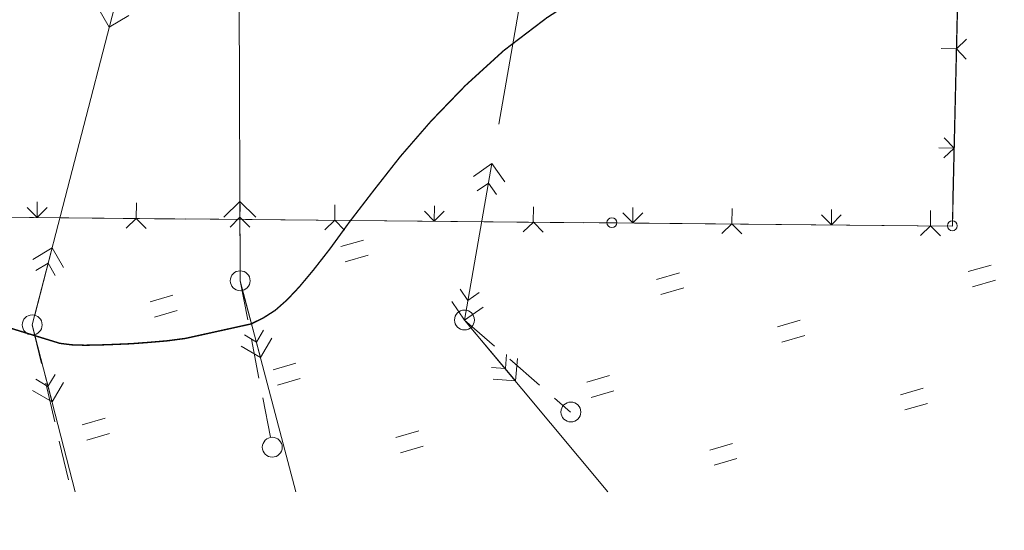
# Model space of a CAD drawing. Header units: millimetres. Extents: x 0 to 420, y 0 to 297.
# Tile 2 of 12: x 102 to 230, y 0 to 66. Entities that reach past the tile are written whole.
import ezdxf

# ---------------------------------------------------------------- set-up
doc = ezdxf.new("R2010")
doc.units = ezdxf.units.MM
for name, pattern in [('K5LT32769', [0]), ('K5LT32770', [0]), ('K5LT32771', [0]), ('K5LT32776', [0]), ('K5LT_THIN', [0])]:
    doc.linetypes.add(name, pattern=pattern)
doc.layers.add('Топосъемка', color=7, linetype='Continuous', true_color=0x7f7f7f)

# ---------------------------------------------------------------- blocks, each defined once
blk = doc.blocks.new('U25')
at = {"layer": 'Топосъемка', "color": 11, "linetype": 'K5LT_THIN', "lineweight": 9, "true_color": 0xff8080}
blk.add_line((0, 0), (0, 0), dxfattribs=at)
blk.add_line((0, 0), (0, 0), dxfattribs=at)
blk.add_line((0, 0), (0, 0), dxfattribs=at)
blk.add_line((0, 0), (0, 0), dxfattribs=at)
blk.add_line((0, 0), (0, 0), dxfattribs=at)
blk.add_line((0, 0), (0, 0), dxfattribs=at)
blk.add_line((0, 0), (0, 0), dxfattribs=at)
blk.add_line((0, 0), (0, 0), dxfattribs=at)
blk.add_line((0, 0), (0, 0), dxfattribs=at)
blk = doc.blocks.new('U33')
at = {"layer": 'Топосъемка', "color": 11, "linetype": 'K5LT_THIN', "lineweight": 9, "true_color": 0xff8080}
blk.add_line((0, 0), (0, 0), dxfattribs=at)
blk.add_line((0, 0), (0, 0), dxfattribs=at)
blk.add_line((0, 0), (0, 0), dxfattribs=at)
blk.add_line((0, 0), (0, 0), dxfattribs=at)
blk.add_line((0, 0), (0, 0), dxfattribs=at)
blk.add_line((0, 0), (0, 0), dxfattribs=at)
blk.add_line((0, 0), (0, 0), dxfattribs=at)
blk.add_line((0, 0), (0, 0), dxfattribs=at)
blk.add_line((0, 0), (0, 0), dxfattribs=at)
blk = doc.blocks.new('U103')
at = {"layer": 'Топосъемка', "color": 250, "linetype": 'K5LT32776', "lineweight": 18, "true_color": 0x333333}
for p, q in [((219.28, 18.44), (216.31, 17.58)), ((219.85, 16.46), (216.88, 15.6))]:
    blk.add_line(p, q, dxfattribs=at)
blk = doc.blocks.new('U104')
at = {"layer": 'Топосъемка', "color": 250, "linetype": 'K5LT32776', "lineweight": 18, "true_color": 0x333333}
for p, q in [((228.07, 34.4), (225.1, 33.54)), ((228.64, 32.42), (225.67, 31.56))]:
    blk.add_line(p, q, dxfattribs=at)
blk = doc.blocks.new('U107')
at = {"layer": 'Топосъемка', "color": 250, "linetype": 'K5LT32776', "lineweight": 18, "true_color": 0x333333}
for p, q in [((153.83, 12.89), (150.86, 12.03)), ((154.4, 10.92), (151.44, 10.05))]:
    blk.add_line(p, q, dxfattribs=at)
blk = doc.blocks.new('U108')
at = {"layer": 'Топосъемка', "color": 250, "linetype": 'K5LT32776', "lineweight": 18, "true_color": 0x333333}
for p, q in [((178.58, 20.06), (175.61, 19.2)), ((179.15, 18.08), (176.18, 17.22))]:
    blk.add_line(p, q, dxfattribs=at)
blk = doc.blocks.new('U109')
at = {"layer": 'Топосъемка', "color": 250, "linetype": 'K5LT32776', "lineweight": 18, "true_color": 0x333333}
for p, q in [((194.53, 11.27), (191.57, 10.41)), ((195.11, 9.29), (192.14, 8.43))]:
    blk.add_line(p, q, dxfattribs=at)
blk = doc.blocks.new('U110')
at = {"layer": 'Топосъемка', "color": 250, "linetype": 'K5LT32776', "lineweight": 18, "true_color": 0x333333}
for p, q in [((203.32, 27.23), (200.35, 26.37)), ((203.9, 25.25), (200.93, 24.39))]:
    blk.add_line(p, q, dxfattribs=at)
blk = doc.blocks.new('U112')
at = {"layer": 'Топосъемка', "color": 250, "linetype": 'K5LT32776', "lineweight": 18, "true_color": 0x333333}
for p, q in [((113.13, 14.52), (110.16, 13.66)), ((113.7, 12.54), (110.73, 11.68))]:
    blk.add_line(p, q, dxfattribs=at)
blk = doc.blocks.new('U113')
at = {"layer": 'Топосъемка', "color": 250, "linetype": 'K5LT32776', "lineweight": 18, "true_color": 0x333333}
for p, q in [((121.92, 30.47), (118.95, 29.61)), ((122.49, 28.49), (119.52, 27.63))]:
    blk.add_line(p, q, dxfattribs=at)
blk = doc.blocks.new('U114')
at = {"layer": 'Топосъемка', "color": 250, "linetype": 'K5LT32776', "lineweight": 18, "true_color": 0x333333}
for p, q in [((137.87, 21.68), (134.91, 20.82)), ((138.45, 19.7), (135.48, 18.84))]:
    blk.add_line(p, q, dxfattribs=at)
blk = doc.blocks.new('U115')
at = {"layer": 'Топосъемка', "color": 250, "linetype": 'K5LT32776', "lineweight": 18, "true_color": 0x333333}
for p, q in [((146.66, 37.64), (143.69, 36.78)), ((147.24, 35.66), (144.27, 34.8))]:
    blk.add_line(p, q, dxfattribs=at)
blk = doc.blocks.new('U116')
at = {"layer": 'Топосъемка', "color": 250, "linetype": 'K5LT32776', "lineweight": 18, "true_color": 0x333333}
for p, q in [((187.63, 33.4), (184.66, 32.54)), ((188.2, 31.42), (185.23, 30.56))]:
    blk.add_line(p, q, dxfattribs=at)
blk = doc.blocks.new('U151')
at = {"layer": 'Топосъемка', "color": 250, "linetype": 'K5LT32776', "lineweight": 18, "true_color": 0x333333}
for start, end in [(0, 180), (180, 0)]:
    blk.add_arc((173.56, 15.34), 1.29, start, end, dxfattribs=at)
blk = doc.blocks.new('U152')
at = {"layer": 'Топосъемка', "color": 250, "linetype": 'K5LT32776', "lineweight": 18, "true_color": 0x333333}
for start, end in [(0, 180), (180, 0)]:
    blk.add_arc((159.75, 27.27), 1.29, start, end, dxfattribs=at)
blk = doc.blocks.new('U154')
at = {"layer": 'Топосъемка', "color": 250, "linetype": 'K5LT32776', "lineweight": 18, "true_color": 0x333333}
for start, end in [(0, 180), (180, 0)]:
    blk.add_arc((130.65, 32.36), 1.29, start, end, dxfattribs=at)
blk = doc.blocks.new('U155')
at = {"layer": 'Топосъемка', "color": 250, "linetype": 'K5LT32776', "lineweight": 18, "true_color": 0x333333}
for start, end in [(0, 180), (180, 0)]:
    blk.add_arc((134.81, 10.77), 1.29, start, end, dxfattribs=at)
blk = doc.blocks.new('U156')
at = {"layer": 'Топосъемка', "color": 250, "linetype": 'K5LT32776', "lineweight": 18, "true_color": 0x333333}
for start, end in [(0, 180), (180, 0)]:
    blk.add_arc((103.66, 26.64), 1.29, start, end, dxfattribs=at)

msp = doc.modelspace()

# ---------------------------------------------------------------- linework, layer by layer
at = {"color": 4, "linetype": 'K5LT_THIN', "lineweight": 9, "true_color": 0x00ffff}
for p, q in [((224.197418, 87.665135), (223.054663, 39.453256)), ((223.595511, 62.442988), (221.596046, 62.489248)), ((223.292214, 49.539154), (221.292749, 49.585414)), ((104.3005, 40.57212), (104.319343, 42.57212)), ((117.161332, 40.45095), (117.180175, 42.45095)), ((130.62234, 40.324124), (130.641184, 42.324124)), ((142.918154, 40.208277), (142.936997, 42.208277)), ((155.828478, 40.08664), (155.847321, 42.08664)), ((168.680681, 39.965551), (168.699525, 41.965551)), ((181.5853, 39.843968), (181.604143, 41.843968)), ((194.446131, 39.722797), (194.464975, 41.722797)), ((207.356456, 39.60116), (207.375299, 41.60116)), ((220.217287, 39.479989), (220.236131, 41.479989)), ((72.074182, 40.875747), (223.054663, 39.453256))]:
    msp.add_line(p, q, dxfattribs=at)
at = {"layer": 'Топосъемка', "color": 7, "linetype": 'K5LT32770', "lineweight": 18}
for p, q in [((130.484908, 76.836203), (130.652318, 32.360006)), ((116.250177, 75.234854), (103.664125, 26.635877))]:
    msp.add_line(p, q, dxfattribs=at)
at = {"layer": 'Топосъемка', "color": 250, "linetype": 'K5LT32771', "lineweight": 18, "true_color": 0x333333}
for p, q in [((164.205747, 52.645572), (167.770582, 72.936277)), ((112.186086, 67.781451), (113.667355, 65.260022)), ((223.134389, 43.104817), (223.721001, 68.862991)), ((113.667355, 65.260022), (116.188784, 66.74129)), ((224.900444, 63.679226), (223.595511, 62.442988)), ((223.595511, 62.442988), (224.846083, 61.088561)), ((223.309372, 49.539154), (222.009306, 50.879247)), ((221.954945, 48.288581), (223.309372, 49.539154)), ((159.753286, 27.269818), (163.318121, 47.560523)), ((160.903521, 45.895617), (163.318121, 47.560523)), ((163.318121, 47.560523), (164.968693, 45.195415)), ((162.874309, 45.017998), (161.398719, 44.000556)), ((163.891751, 43.542409), (162.874309, 45.017998)), ((130.622297, 42.650997), (128.534674, 40.597992)), ((130.654752, 33.648172), (130.622297, 42.650997)), ((132.660969, 40.612867), (130.622297, 42.650997)), ((223.054663, 39.453256), (223.134389, 43.104817)), ((103.014769, 41.843696), (104.3005, 40.553097)), ((104.3005, 40.553097), (105.5911, 41.838828)), ((154.542746, 41.371216), (155.828478, 40.080616)), ((155.828478, 40.080616), (157.119078, 41.366348)), ((180.299568, 41.159722), (181.5853, 39.869122)), ((181.5853, 39.869122), (182.8759, 41.154854)), ((206.070724, 40.898735), (207.356456, 39.608135)), ((207.356456, 39.608135), (208.647056, 40.893867)), ((97.845338, 40.61476), (123.616494, 40.353773)), ((117.161332, 40.415436), (115.856398, 39.179198)), ((118.447063, 39.124837), (117.161332, 40.415436)), ((123.60216, 40.403266), (149.373316, 40.142279)), ((129.331968, 39.326865), (130.622568, 40.612596)), ((130.622568, 40.612596), (131.9083, 39.321997)), ((142.918154, 40.203942), (141.61322, 38.967704)), ((144.203885, 38.913343), (142.918154, 40.203942)), ((149.373316, 40.142279), (175.144472, 39.881292)), ((168.689309, 39.942956), (167.384376, 38.706717)), ((169.975041, 38.652356), (168.689309, 39.942956)), ((175.130138, 39.930785), (200.901294, 39.669799)), ((194.446131, 39.731462), (193.141198, 38.495223)), ((195.731863, 38.440862), (194.446131, 39.731462)), ((200.901294, 39.669799), (223.054663, 39.453256)), ((220.217287, 39.470475), (218.912354, 38.234236)), ((221.503019, 38.179875), (220.217287, 39.470475)), ((106.246947, 36.610709), (103.725518, 35.129441)), ((103.992184, 27.911061), (106.246947, 36.610709)), ((107.728216, 34.08928), (106.246947, 36.610709)), ((104.141204, 33.694149), (105.744446, 34.641274)), ((105.744446, 34.641274), (106.642079, 33.023697)), ((130.652318, 32.360006), (137.861822, 5)), ((130.652318, 32.360006), (131.640281, 27.281718)), ((130.961175, 31.108352), (133.271651, 22.389772)), ((160.197098, 29.812343), (159.179656, 31.287932)), ((161.672688, 30.829786), (160.197098, 29.812343)), ((158.08838, 29.684419), (159.753286, 27.269818)), ((159.753286, 27.269818), (162.167886, 28.934724)), ((159.753286, 27.269818), (178.362919, 5)), ((159.753286, 27.269818), (163.629953, 23.886456)), ((103.664125, 26.635877), (109.217195, 5)), ((103.664125, 26.635877), (104.85006, 21.614925)), ((133.690582, 25.94433), (132.747784, 24.383819)), ((160.577896, 26.274823), (166.385324, 19.373685)), ((103.972982, 25.384223), (106.233966, 16.651309)), ((132.747784, 24.383819), (131.187273, 25.326616)), ((132.095182, 24.7849), (133.083146, 19.706612)), ((133.271651, 22.389772), (134.741831, 24.907685)), ((130.753737, 23.859952), (133.271651, 22.389772)), ((165.183974, 22.780846), (165.063081, 20.975575)), ((165.61778, 22.20911), (169.494447, 18.825748)), ((166.385324, 19.373685), (166.615479, 22.283484)), ((165.063081, 20.975575), (163.25781, 21.096468)), ((105.710099, 18.645356), (104.149588, 19.588154)), ((106.652897, 20.205867), (105.710099, 18.645356)), ((106.233966, 16.651309), (107.704146, 19.169223)), ((163.475525, 19.60384), (166.385324, 19.373685)), ((103.716052, 18.121489), (106.233966, 16.651309)), ((105.418281, 19.097282), (106.604215, 14.07633)), ((133.601874, 17.174635), (134.589837, 12.096347)), ((171.43278, 17.134067), (173.513102, 15.322575)), ((107.172436, 11.558687), (108.358371, 6.537735))]:
    msp.add_line(p, q, dxfattribs=at)
at = {"layer": 'Топосъемка', "color": 34, "linetype": 'K5LT32769', "true_color": 0xa85000, "const_width": 0.18}
for points in [[(123.537792, 24.881451), (132.059753, 26.759474), (133.656505, 27.543787), (135.195921, 28.52607), (136.733985, 29.883472), (138.334523, 31.580832), (140.166839, 33.774473), (142.280426, 36.478729), (144.851078, 40.012732), (147.92964, 44.015701), (151.417126, 48.458966), (155.39954, 53.045572), (159.856058, 57.662197), (164.86484, 62.224191), (170.448063, 66.469756), (176.506741, 70.370223), (182.913222, 73.99591), (189.397864, 77.536946), (195.79001, 81.212126), (201.770528, 85.197245), (207.133603, 89.647272), (211.644752, 94.816161), (212.525075, 96.036714), (216.272662, 101.729634)], [(123.537792, 24.881451), (132.059753, 26.759474), (133.656505, 27.543787), (135.195921, 28.52607), (136.733985, 29.883472), (138.334523, 31.580832), (140.166839, 33.774473), (142.280426, 36.478729), (144.851078, 40.012732), (147.92964, 44.015701), (151.417126, 48.458966), (155.39954, 53.045572), (159.856058, 57.662197), (164.86484, 62.224191), (170.448063, 66.469756), (176.506741, 70.370223), (182.913222, 73.99591), (189.397864, 77.536946), (195.79001, 81.212126), (201.770528, 85.197245), (207.133603, 89.647272), (211.644752, 94.816161), (212.525075, 96.036714), (213.341571, 97.292425)], [(98.893071, 26.809778), (107.254113, 24.242372), (108.81192, 24.04981), (110.489537, 23.999235), (112.464111, 24.034664), (114.374859, 24.105253), (116.547404, 24.198018), (118.804602, 24.368944), (121.160784, 24.568538), (123.537792, 24.881451)], [(107.254113, 24.242372), (108.81192, 24.04981), (110.489537, 23.999235), (112.464111, 24.034664), (114.374859, 24.105253), (116.547404, 24.198018), (118.804602, 24.368944), (121.160784, 24.568538), (123.537792, 24.881451)]]:
    msp.add_lwpolyline(points, dxfattribs=at)
at = {"layer": 'Топосъемка', "color": 7, "linetype": 'K5LT32770', "lineweight": 18}
for centre in [(178.879184, 39.892818), (223.055417, 39.487784)]:
    msp.add_circle(centre, 0.644084, dxfattribs=at)

# ---------------------------------------------------------------- block references
at = {"layer": 'Топосъемка'}
for name, p in [('U33', (178.879184, 39.892818)), ('U25', (223.055417, 39.487784)), ('U115', (0, 0)), ('U154', (0, 0)), ('U116', (0, 0)), ('U104', (0, 0)), ('U113', (0, 0)), ('U152', (0, 0)), ('U156', (0, 0)), ('U110', (0, 0)), ('U114', (0, 0)), ('U108', (0, 0)), ('U103', (0, 0)), ('U151', (0, 0)), ('U112', (0, 0)), ('U107', (0, 0)), ('U155', (0, 0)), ('U109', (0, 0))]:
    msp.add_blockref(name, p, dxfattribs=at)

doc.saveas('drawing.dxf')
